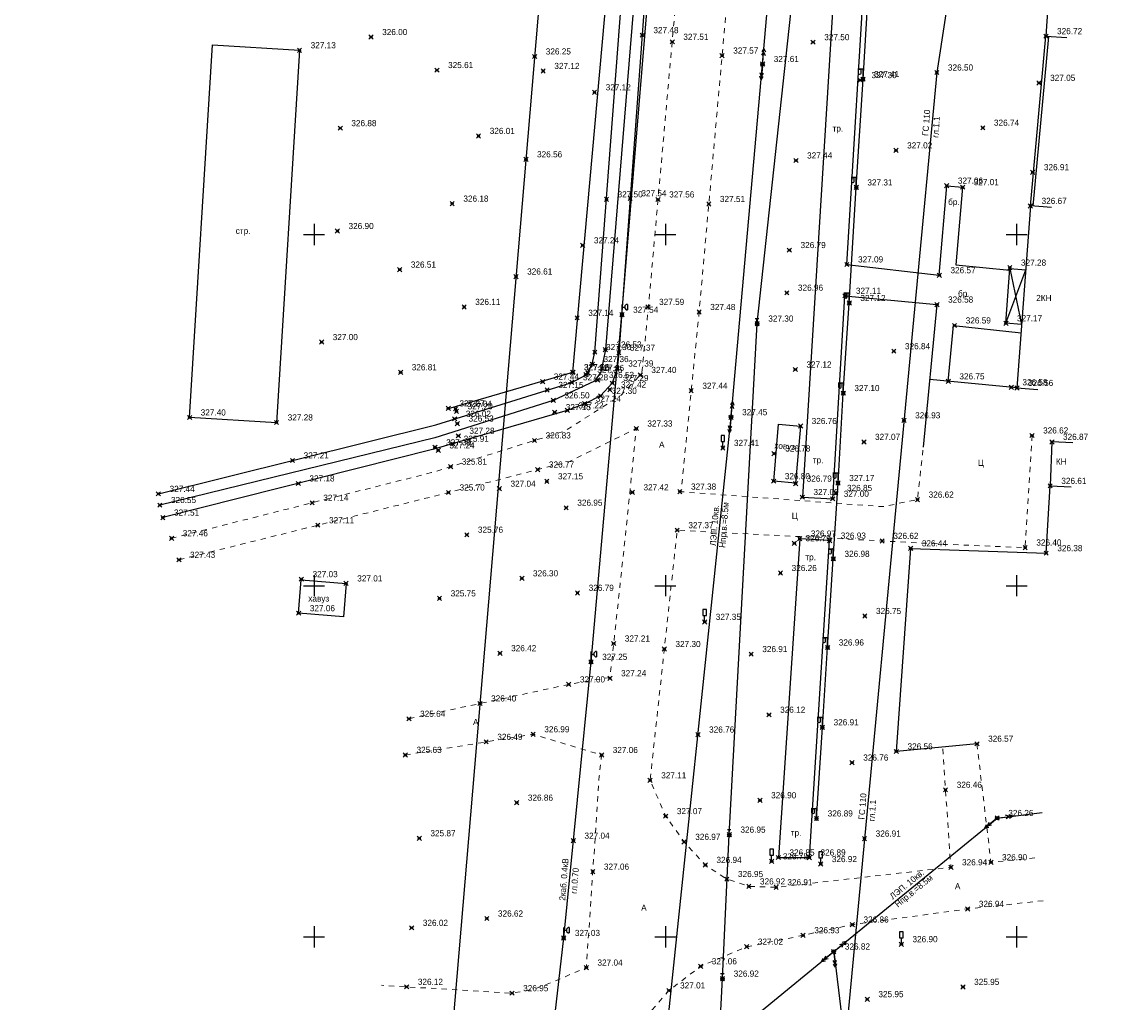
# Model space of a CAD drawing. Header units: metres. Extents: x 703615 to 712205, y 4306166 to 4311183.
# Tile 235 of 256: x 708137 to 708294, y 4309422 to 4309562. Entities that reach past the tile are written whole.
import ezdxf

# ---------------------------------------------------------------- set-up
doc = ezdxf.new("R2010")
doc.units = ezdxf.units.M
doc.header["$LTSCALE"] = 0.5
doc.header["$PDMODE"] = 35
doc.header["$PDSIZE"] = 0.3
doc.linetypes.add('Auto_Street_NotBorder_Line_m1', pattern=[3, 1.5, -1.5])
doc.linetypes.add('ДОРОГИ_СТРОЯЩ', pattern=[9, 8, -1])
for name, color, linetype in [('(001) Сетка', 92, 'Continuous'), ('(004) Точки рельефа', 7, 'Continuous'), ('(007) Здания', 7, 'Continuous'), ('(013) Газ', 30, 'ИК_Газопровод -------г--------'), ('(016) Кабель', 1, 'Continuous'), ('(019) Связь', 3, 'ИК_КАБ_СВЯЗИ'), ('(022) Возд. Линии', 7, 'Continuous'), ('(025) Дорога', 7, 'Continuous'), ('(026) Д_знаки', 7, 'Continuous'), ('(027) Гидрография', 7, 'Continuous'), ('(037) Контуры', 7, 'Continuous'), ('(040) Ограда', 7, 'Continuous')]:
    doc.layers.add(name, color=color, linetype=linetype)
doc.layers.add('AUTO#_ROADS_EXIST_L', color=7, linetype='Continuous', lineweight=15, true_color=0x000000)
doc.styles.add('BM-431', font='txt')
doc.styles.add('D-431', font='txt')
doc.styles.add('P-131', font='txt')
doc.styles.add('S', font='txtwr', dxfattribs={"oblique": 15})
doc.styles.get("Standard").update_dxf_attribs({"font": 'times.ttf'})
doc.linetypes.add('GAZ_VOZDUSH', pattern='A,1,-2,["~",Standard,S=3,R=0,X=-1.5,Y=-1.5],-1,10', length=14)
doc.linetypes.add('ИК_Газопровод -------г--------', pattern='A,9,-0.6,["Г",Standard,S=1.2,R=0,X=0,Y=-0.6],-1.2', length=10.8)
doc.linetypes.add('ИК_КАБ_СВЯЗИ', pattern='A,4,["o",Standard,S=0.5,R=0,X=0,Y=-0.125],4,-2', length=10)
doc.linetypes.add('ИК_Э_КАБ_ВН', pattern='A,8,-2,["<<",Standard,S=1,R=0,X=0,Y=-0.5],8,[">>",Standard,S=1,R=0,X=-1,Y=-0.5],-2', length=20)
doc.linetypes.add('ИК_Э_КАБ_НН', pattern='A,8,-2,["<",Standard,S=1,R=0,X=0,Y=-0.5],8,[">",Standard,S=1,R=0,X=-0.5,Y=-0.5],-2', length=20)
doc.linetypes.add('ОГРАДА_ГЛИН', pattern='A,4,["|",Standard,S=0.8,R=0,X=0,Y=-0.8],0.5,["|",Standard,S=0.8,R=0,X=0,Y=-0.8],3.5', length=8)
doc.linetypes.add('ОГРАДА_М_1М', pattern='A,2.5,["о",Standard,S=1,R=0,X=0,Y=-0.35],0.5,["0",Standard,S=0.5,R=0,X=-0.3,Y=-0.25],2.5', length=5.5)

# ---------------------------------------------------------------- blocks, each defined once
blk = doc.blocks.new('strela1')
at = {"layer": '(022) Возд. Линии'}
for p, q in [((-2, 0), (-1.5, 0.25)), ((0, 0), (-2, 0)), ((-2, 0), (-1.5, -0.25)), ((-1.5, 0), (-1, 0.25)), ((-1.5, 0), (-1, -0.25))]:
    blk.add_line(p, q, dxfattribs=at)
blk = doc.blocks.new('strela2')
at = {"layer": '(022) Возд. Линии'}
for p, q in [((0, 0), (2, 0)), ((1.5, 0), (1, 0.25)), ((1.5, 0), (1, -0.25)), ((2, 0), (1.5, 0.25)), ((2, 0), (1.5, -0.25))]:
    blk.add_line(p, q, dxfattribs=at)
blk = doc.blocks.new('STOLB')
at = {"layer": '(022) Возд. Линии'}
blk.add_circle((0, 0), 0.25, dxfattribs=at)
blk = doc.blocks.new('f')
at = {"layer": '(022) Возд. Линии'}
for points in [[(0, 0.25), (0, 1.5)], [(0, 1.4), (0.75, 1.4)]]:
    blk.add_lwpolyline(points, dxfattribs=at)
blk.add_lwpolyline([(0.4875, 0.65), (0.4875, 0.65, 0.41421356), (0.65, 0.8125), (0.65, 1.4), (0.325, 1.4), (0.325, 0.8125, 0.41421356)], format="xyb", close=True, dxfattribs=at)
blk.add_circle((0, 0), 0.25, dxfattribs=at)
blk = doc.blocks.new('I02063')
at = {"linetype": 'Continuous'}
blk.add_lwpolyline([(-0.5, 3.5), (-0.5, 1.8), (0.5, 1.8), (0.5, 3.5)], close=True, dxfattribs=at)
blk.add_lwpolyline([(0.5, 0), (0, 0), (0, 1.8)], dxfattribs=at)
at = {"color": 4, "style": 'S', "oblique": 15}
blk.add_attdef('Z', (1.280972, -0.066143), '', height=2, dxfattribs=at)
blk = doc.blocks.new('*X15')
at = {"color": 0}
for p, q in [((9.5, 5.08), (10.49, 5.08)), ((9.5, 5.07), (10.49, 5.07)), ((9.5, 5.06), (10.49, 5.06)), ((9.5, 5.05), (10.49, 5.05)), ((9.5, 5.04), (10.49, 5.04)), ((9.5, 5.03), (10.49, 5.03)), ((9.5, 5.02), (10.5, 5.02)), ((9.5, 5.01), (10.5, 5.01)), ((9.5, 5), (10.5, 5)), ((9.5, 4.99), (10.5, 4.99)), ((9.5, 4.98), (10.5, 4.98)), ((9.5, 4.97), (10.5, 4.97)), ((9.5, 4.96), (10.49, 4.96)), ((9.5, 4.95), (10.49, 4.95)), ((9.5, 4.94), (10.49, 4.94)), ((9.5, 4.93), (10.49, 4.93)), ((9.5, 4.92), (10.49, 4.92)), ((9.5, 4.91), (10.49, 4.91)), ((9.5, 4.9), (10.49, 4.9)), ((9.51, 5.12), (10.48, 5.12)), ((9.51, 5.11), (10.48, 5.11)), ((9.51, 5.1), (10.48, 5.1)), ((9.51, 5.09), (10.49, 5.09)), ((9.51, 4.89), (10.49, 4.89)), ((9.51, 4.88), (10.48, 4.88)), ((9.51, 4.87), (10.48, 4.87)), ((9.51, 4.86), (10.48, 4.86)), ((9.52, 5.16), (10.47, 5.16)), ((9.52, 5.15), (10.47, 5.15)), ((9.52, 5.14), (10.47, 5.14)), ((9.52, 5.13), (10.48, 5.13)), ((9.52, 4.85), (10.48, 4.85)), ((9.52, 4.84), (10.47, 4.84)), ((9.52, 4.83), (10.47, 4.83)), ((9.53, 5.18), (10.46, 5.18)), ((9.53, 5.17), (10.46, 5.17)), ((9.53, 4.82), (10.47, 4.82)), ((9.53, 4.81), (10.46, 4.81)), ((9.53, 4.8), (10.46, 4.8)), ((9.54, 5.2), (10.45, 5.2)), ((9.54, 5.19), (10.46, 5.19)), ((9.54, 4.79), (10.45, 4.79)), ((9.54, 4.78), (10.45, 4.78)), ((9.55, 5.22), (10.44, 5.22)), ((9.55, 5.21), (10.45, 5.21)), ((9.55, 4.77), (10.44, 4.77)), ((9.55, 4.76), (10.44, 4.76)), ((9.56, 5.24), (10.43, 5.24)), ((9.56, 5.23), (10.44, 5.23)), ((9.56, 4.75), (10.43, 4.75)), ((9.56, 4.74), (10.43, 4.74)), ((9.57, 5.26), (10.42, 5.26)), ((9.57, 5.25), (10.43, 5.25)), ((9.57, 4.73), (10.42, 4.73)), ((9.58, 5.27), (10.41, 5.27)), ((9.58, 4.72), (10.41, 4.72)), ((9.58, 4.71), (10.41, 4.71)), ((9.59, 5.29), (10.4, 5.29)), ((9.59, 5.28), (10.41, 5.28)), ((9.59, 4.7), (10.4, 4.7)), ((9.6, 5.3), (10.39, 5.3)), ((9.6, 4.69), (10.39, 4.69)), ((9.61, 5.31), (10.38, 5.31)), ((9.61, 4.68), (10.39, 4.68)), ((9.61, 4.67), (10.38, 4.67)), ((9.62, 5.32), (10.37, 5.32)), ((9.62, 4.66), (10.37, 4.66)), ((9.63, 5.33), (10.37, 5.33)), ((9.63, 4.65), (10.36, 4.65)), ((9.64, 5.34), (10.36, 5.34)), ((9.64, 4.64), (10.35, 4.64)), ((9.65, 5.35), (10.35, 5.35)), ((9.65, 4.63), (10.34, 4.63)), ((9.66, 5.36), (10.34, 5.36)), ((9.66, 4.62), (10.33, 4.62)), ((9.67, 5.37), (10.32, 5.37)), ((9.67, 4.61), (10.32, 4.61)), ((9.68, 5.38), (10.31, 5.38)), ((9.69, 5.39), (10.3, 5.39)), ((9.69, 4.6), (10.31, 4.6)), ((9.7, 4.59), (10.29, 4.59)), ((9.71, 5.4), (10.29, 5.4)), ((9.71, 4.58), (10.28, 4.58)), ((9.72, 5.41), (10.27, 5.41)), ((9.73, 4.57), (10.26, 4.57)), ((9.74, 5.42), (10.26, 5.42)), ((9.75, 5.43), (10.24, 5.43)), ((9.75, 4.56), (10.25, 4.56)), ((9.76, 4.55), (10.23, 4.55)), ((9.77, 5.44), (10.22, 5.44)), ((9.78, 4.54), (10.21, 4.54)), ((9.79, 5.45), (10.2, 5.45)), ((9.81, 4.53), (10.18, 4.53)), ((9.82, 5.46), (10.18, 5.46)), ((9.83, 4.52), (10.16, 4.52)), ((9.85, 5.47), (10.15, 5.47)), ((9.87, 4.51), (10.12, 4.51)), ((9.88, 5.48), (10.11, 5.48)), ((9.91, 4.5), (10.08, 4.5)), ((9.94, 5.49), (10.05, 5.49))]:
    blk.add_line(p, q, dxfattribs=at)
blk = doc.blocks.new('I01070')
at = {"color": 0}
blk.add_circle((0.05, 0.03), 0.5, dxfattribs=at)
blk.add_blockref('*X15', (-9.95, -4.96), dxfattribs=at)
blk = doc.blocks.new('I0195')
at = {"layer": '(016) Кабель', "color": 0, "linetype": 'ИК_Э_КАБ_ВН'}
for p, q in [((-0.275, 0.74), (0.225, 0.74)), ((-0.025, 0.24), (-0.025, 0.74))]:
    blk.add_line(p, q, dxfattribs=at)
at = {"layer": '(016) Кабель', "color": 0, "linetype": 'ИК_Э_КАБ_ВН', "xscale": 0.5, "yscale": 0.5, "zscale": 0.5}
blk.add_blockref('I01070', (-0.025, -0.01), dxfattribs=at)
blk = doc.blocks.new('U1111')
for p, q in [((0, 0.05), (0.1, 0.05)), ((0, -0.05), (0, 0.05)), ((0.1, 0.45), (0.1, 2.95)), ((0.1, 2.2), (0.85, 2.2)), ((0.1, 0.05), (0.1, -0.05)), ((1.28934, 2.95), (0.85, 2.51066)), ((0.85, 2.51066), (0.85, 1.88934)), ((0.85, 1.88934), (1.28934, 1.45)), ((1.6, 2.95), (1.28934, 2.95)), ((1.28934, 1.45), (1.6, 1.45)), ((1.6, 2.95), (1.6, 1.45)), ((0.1, -0.05), (0, -0.05))]:
    blk.add_line(p, q)
blk.add_lwpolyline([(0.55, 0), (0.3, 0.433013), (-0.2, 0.433013), (-0.45, 0), (-0.2, -0.433013), (0.3, -0.433013)], close=True)
at = {"color": 4, "style": 'S', "oblique": 15}
blk.add_attdef('Z', (1.142936, -1.391276), '', height=2, dxfattribs=at)
blk = doc.blocks.new('Setka')
at = {"layer": '(001) Сетка'}
for p, q in [((-1.5, 0), (1.5, 0)), ((0, 1.5), (0, -1.5))]:
    blk.add_line(p, q, dxfattribs=at)

msp = doc.modelspace()

# ---------------------------------------------------------------- linework, layer by layer
at = {"layer": '(007) Здания', "flags": 128}
for points, elevation in [([(708288.87, 4309607.3), (708285.87, 4309607.51), (708282.64, 4309559.64), (708285.63, 4309559.43)], 326.56), ([(708283.42, 4309535.24), (708280.43, 4309535.46), (708278.51, 4309509.55), (708281.5, 4309509.32)], 326.56), ([(708276.94, 4309518.76), (708279.76, 4309526.39)], 326.56), ([(708277.51, 4309526.56), (708279.18, 4309518.59)], 326.56), ([(708286.48, 4309501.76), (708283.49, 4309501.87), (708283.24, 4309495.61), (708286.24, 4309495.49)], 326.57)]:
    msp.add_lwpolyline(points, dxfattribs=dict(at, elevation=elevation))
at = {"layer": '(007) Здания', "elevation": 327.13}
msp.add_lwpolyline([(708176.38, 4309557.63), (708173.11, 4309504.59), (708160.73, 4309505.35), (708164, 4309558.39)], close=True, dxfattribs=at)
at = {"layer": '(007) Здания', "elevation": 326.56}
msp.add_lwpolyline([(708279.18, 4309518.59), (708276.94, 4309518.76), (708277.51, 4309526.56), (708279.76, 4309526.39)], dxfattribs=at)
at = {"layer": '(013) Газ', "linetype": 'GAZ_VOZDUSH', "elevation": 325.11, "flags": 128}
msp.add_lwpolyline([(708230.07, 4309915.55), (708237.06, 4309914.63), (708237.8, 4309906.21), (708237.95, 4309892.64), (708271.63, 4309889.79), (708271.63, 4309889.79), (708293.17, 4309888.33), (708284.48, 4309721.93), (708278.28, 4309632.42), (708278.09, 4309626), (708267.1, 4309554.46), (708203.29, 4308878.05), (708188.65, 4308618.68), (708188.65, 4308585.68)], dxfattribs=at)
at = {"layer": '(016) Кабель', "linetype": 'ИК_Э_КАБ_НН', "flags": 128}
for points, elevation in [([(708148.16, 4308651.7), (708151.5, 4308692.41), (708155.95, 4308744.12), (708160.09, 4308792.08), (708165.82, 4308866.03), (708169.05, 4308905.96), (708172.4, 4308947.61), (708175.76, 4308988.14), (708178.98, 4309025.59), (708182.2, 4309063.2), (708185.81, 4309103.87), (708189.13, 4309144.32), (708192.28, 4309183.21), (708195.86, 4309224.8), (708198.74, 4309260.8), (708202.87, 4309309.74), (708206.45, 4309354.35), (708209.62, 4309392.71), (708214, 4309431.24), (708217.89, 4309470.55), (708222.29, 4309519.97), (708227.65, 4309584.99), (708230.7, 4309620.04), (708233.6, 4309650.66), (708236.61, 4309686.64), (708239.92, 4309725.26), (708242.96, 4309758.87), (708245.88, 4309791.49), (708249.04, 4309830.22), (708251.64, 4309862.09), (708254.55, 4309895.44), (708258.53, 4309939.87), (708262.1, 4309983.75), (708265.01, 4310017.02), (708267.69, 4310050.03), (708270.44, 4310083.37), (708274.29, 4310124.62), (708277.62, 4310164.75), (708280.24, 4310192.85), (708282.13, 4310214.07), (708285.19, 4310249.54), (708287.52, 4310279.26), (708289.72, 4310303.87), (708292.58, 4310337.27), (708295.61, 4310373.42), (708298.17, 4310403.78), (708301.1, 4310436.1), (708303.91, 4310468.22), (708306.25, 4310494.56), (708309.27, 4310529.23), (708312.33, 4310564.7), (708314.66, 4310594.42), (708316.85, 4310619.03), (708319.71, 4310652.44), (708322.75, 4310688.58), (708325.31, 4310718.94), (708328.24, 4310751.26), (708331.05, 4310783.38), (708331.61, 4310789.72), (708333.7, 4310812.99), (708337.04, 4310851.18), (708340.04, 4310884.75)], 325.95), ([(708249.98, 4309448.25), (708250.82, 4309461.23), (708251.56, 4309472.59), (708252.37, 4309485.22), (708253.05, 4309496.01), (708253.79, 4309508.81), (708254.64, 4309521.64), (708255.64, 4309538.1), (708256.6, 4309553.52), (708257.47, 4309567.87), (708258.35, 4309582.75), (708259.41, 4309598.84), (708260.34, 4309614.66), (708261.4, 4309630.44), (708264.54, 4309650.76), (708266.18, 4309665.81), (708267.36, 4309680.25), (708268.37, 4309695.79), (708269.84, 4309708.97), (708271.83, 4309722.11), (708273.67, 4309736.3), (708275.51, 4309750.06), (708277.38, 4309764.17), (708281.75, 4309793.37), (708283.6, 4309807.83), (708285.41, 4309822.08), (708287.07, 4309840.64), (708288.45, 4309855.73), (708289.84, 4309870.63), (708291.18, 4309885.31), (708292.54, 4309900.56), (708294.03, 4309916.06), (708295.51, 4309930.43), (708296.08, 4309944.84), (708297.37, 4309960.08), (708298.66, 4309975.43), (708299.85, 4309990.43), (708301.08, 4310005.49), (708302.33, 4310020.38), (708303.54, 4310035.46), (708306.01, 4310065.8), (708308.44, 4310096.04), (708310.93, 4310126.29), (708314.82, 4310172.2), (708316.07, 4310188.57), (708317.42, 4310204.65), (708318.74, 4310219.74), (708320, 4310234.38), (708321.35, 4310251.4), (708322.65, 4310267.03), (708323.92, 4310281.67), (708325.2, 4310294.86), (708326.52, 4310309.66), (708327.98, 4310325.44), (708329.16, 4310339.64), (708330.36, 4310354.66), (708331.56, 4310369.68), (708332.68, 4310383.86), (708333.9, 4310399.49), (708335.11, 4310414.63), (708336.22, 4310429.52), (708337.47, 4310444.6), (708338.55, 4310458.92), (708339.66, 4310474.15), (708340.94, 4310489.46), (708342.08, 4310504.5), (708343.18, 4310519.21), (708344.31, 4310533.97), (708345.45, 4310549.01), (708346.64, 4310563.7), (708347.81, 4310578.67), (708349.63, 4310594.21), (708351.15, 4310608.62), (708352.72, 4310623.44), (708355.71, 4310653.82), (708356.97, 4310668.51), (708358.29, 4310683.34), (708359.52, 4310698.1), (708360.79, 4310713.24), (708362.12, 4310728.19), (708363.03, 4310739.63), (708364.29, 4310753.04), (708365.8, 4310768.68), (708367.15, 4310784.56), (708368.42, 4310800.66), (708369.71, 4310816.35), (708373.89, 4310867.76)], 326.89)]:
    msp.add_lwpolyline(points, dxfattribs=dict(at, elevation=elevation))
at = {"layer": '(019) Связь', "flags": 128}
for points, elevation in [([(708317.15, 4310791), (708301.02, 4310609.69), (708256.74, 4310111.97), (708241.57, 4309932.29), (708189.21, 4309312.33), (708166.33, 4308981.07), (708160.32, 4308915.54), (708146.62, 4308758.23), (708137.03, 4308632.5), (708137.03, 4308632.5), (708137.03, 4308632.5), (708136.9, 4308567.22), (708136.89, 4308563.9)], 324.81), ([(708153.01, 4308571.82), (708156.99, 4308609.51), (708156.99, 4308609.51), (708174.15, 4308666.96), (708174.32, 4308670.73), (708195.36, 4308919.93), (708204.07, 4309029.86), (708218.91, 4309205.25), (708226.16, 4309224.91), (708236.6, 4309425.45), (708237.56, 4309445.94), (708241.53, 4309518.71), (708251.54, 4309611.08), (708253.16, 4309631.29), (708257.43, 4309700.42), (708258.88, 4309712.26), (708269.33, 4309836.62), (708270.39, 4309849.38), (708278.27, 4309932.28), (708280.62, 4309944.7), (708295.32, 4310108.26), (708303.77, 4310173.62), (708303.35, 4310191.01), (708305.19, 4310238.89), (708306.7, 4310249.89), (708308.61, 4310273.09), (708309.89, 4310281.81), (708320.55, 4310401.57), (708321.59, 4310412.94), (708336.89, 4310582.46), (708345.29, 4310694.49), (708346.98, 4310695.56), (708355.08, 4310696.93), (708358.13, 4310696.44)], 325.73)]:
    msp.add_lwpolyline(points, dxfattribs=dict(at, elevation=elevation))
at = {"layer": '(022) Возд. Линии', "flags": 128}
for points, elevation in [([(708173.51, 4308716.07), (708180.43, 4308788.09), (708187.56, 4308888.99), (708190.62, 4308921.47), (708195.78, 4308976.19), (708203.64, 4309069.96), (708211.44, 4309164.29), (708218.6, 4309250.65), (708219.25, 4309256.07), (708222.24, 4309295.89), (708225.83, 4309339.6), (708227.55, 4309406.95), (708237.81, 4309505.38), (708242.3, 4309555.66), (708248.42, 4309625.62), (708247.86, 4309642.82), (708189.32, 4309635.6)], -1.64), ([(708252.43, 4309429.3), (708275.69, 4309448.31), (708282.11, 4309449.09)], 325.9), ([(708193.11, 4309415.99), (708231.85, 4309412.41), (708252.43, 4309429.3), (708256.6, 4309394.68), (708250.05, 4309317.14), (708243.4, 4309234.8), (708236.64, 4309154.46), (708229.09, 4309058.79), (708221.04, 4308960.49), (708213.33, 4308863.39), (708205.92, 4308779.39), (708198.54, 4308684.64), (708194.36, 4308635.49), (708189.11, 4308573.79)], 325.9)]:
    msp.add_lwpolyline(points, dxfattribs=dict(at, elevation=elevation))
at = {"layer": '(025) Дорога', "flags": 128}
for points, elevation in [([(708254.28, 4309527.13), (708257.11, 4309573.21), (708259.06, 4309604.44), (708254.82, 4309604.69), (708247.97, 4309494.01), (708252.28, 4309493.77), (708254.01, 4309522.67), (708267.13, 4309521.41), (708265.18, 4309501.11)], 327.09), ([(708254.3, 4309527.13), (708267.46, 4309525.6), (708268.52, 4309538.34), (708270.78, 4309538.14), (708269.81, 4309527.09), (708277.5, 4309526.34)], 327.09), ([(708268.74, 4309510.48), (708269.5, 4309518.46), (708279.09, 4309517.38)], 326.56), ([(708278.51, 4309509.55), (708266.1, 4309510.74)], 326.56), ([(708244.55, 4309442.7), (708248.96, 4309442.69), (708251.85, 4309487.81), (708247.59, 4309488.09), (708244.55, 4309442.7)], 326.85)]:
    msp.add_lwpolyline(points, dxfattribs=dict(at, elevation=elevation))
at = {"layer": '(027) Гидрография', "color": 4}
msp.add_lwpolyline([(708281.85, 4309631.34), (708276.67, 4309627.97), (708273.21, 4309626.44), (708271.35, 4309625.91), (708268.02, 4309625.91), (708246.6, 4309628.77), (708229.57, 4309630.27), (708227.68, 4309612.57), (708223.89, 4309563.21), (708219.92, 4309515.01), (708219.28, 4309511.79), (708218.38, 4309510.52), (708212.51, 4309507.78), (708195.63, 4309502.45), (708156.49, 4309492.87)], dxfattribs=at)
at = {"layer": '(027) Гидрография'}
for points, elevation in [([(708282.12, 4309630.88), (708277.21, 4309627.34), (708275.27, 4309626.46), (708274.47, 4309625.8), (708273.27, 4309625.45), (708272.01, 4309625.03), (708270.17, 4309624.97), (708268.53, 4309625.21), (708247.81, 4309626.51), (708246.94, 4309627.9), (708232.98, 4309629.3), (708230.53, 4309627.05), (708226.01, 4309570.32), (708225.51, 4309564.38), (708221.84, 4309514.57), (708221.59, 4309512.32), (708220.91, 4309510.24), (708219.24, 4309508.42), (708216.98, 4309507.31), (708214.5, 4309506.35), (708195.48, 4309500.82), (708156.93, 4309491.09)], 328.1), ([(708156.3, 4309494.47), (708195.79, 4309504.32), (708215.15, 4309510.35), (708217.17, 4309511.44), (708218.06, 4309512.94), (708218.43, 4309514.65), (708222.22, 4309564.71), (708222.22, 4309564.71), (708227.13, 4309627), (708187.89, 4309625.82), (708182.27, 4309625.65)], 327.15)]:
    msp.add_lwpolyline(points, dxfattribs=dict(at, elevation=elevation))
at = {"layer": '(027) Гидрография', "color": 0, "linetype": 'ByBlock', "elevation": 326.76}
msp.add_lwpolyline([(708247.71, 4309504.12), (708247, 4309496.01), (708243.89, 4309496.28), (708244.59, 4309504.39)], close=True, dxfattribs=at)
at = {"layer": '(037) Контуры', "color": 0, "linetype": 'ByBlock', "elevation": 327.06}
msp.add_lwpolyline([(708176.26, 4309477.48), (708176.64, 4309482.23), (708183.01, 4309481.72), (708182.63, 4309476.97)], close=True, dxfattribs=at)
at = {"layer": '(040) Ограда', "linetype": 'ОГРАДА_М_1М', "flags": 128}
for points, elevation in [([(708197.57, 4309506.64), (708215.31, 4309511.8), (708220.2, 4309566.3), (708220.2, 4309566.3)], 327.44), ([(708272.82, 4309458.89), (708261.35, 4309457.79), (708263.39, 4309486.71), (708282.67, 4309486.03), (708283.24, 4309495.61)], 326.57)]:
    msp.add_lwpolyline(points, dxfattribs=dict(at, elevation=elevation))
at = {"layer": '(040) Ограда', "linetype": 'ОГРАДА_ГЛИН', "elevation": 326.56, "flags": 128}
msp.add_lwpolyline([(708280.43, 4309535.46), (708282.64, 4309559.64)], dxfattribs=at)
at = {"layer": '(040) Ограда', "elevation": 326.56, "flags": 128}
msp.add_lwpolyline([(708280.83, 4309535.43), (708283.03, 4309559.6)], dxfattribs=at)
at = {"color": 0, "linetype": 'ByBlock', "lineweight": -2, "transparency": 16777216}
for p in [(708186.57, 4309559.51, 326), (708225.17, 4309559.78, 327.48), (708229.44, 4309558.83, 327.51), (708249.49, 4309558.78, 327.5), (708282.64, 4309559.64, 326.72), (708176.38, 4309557.63, 327.13), (708209.85, 4309556.75, 326.25), (708236.54, 4309556.87, 327.57), (708242.3, 4309555.66, 327.61), (708195.94, 4309554.8, 325.61), (708211.07, 4309554.68, 327.12), (708267.1, 4309554.46, 326.5), (708256.22, 4309553.38, 327.3), (708256.6, 4309553.52, 327.41), (708281.65, 4309552.98, 327.05), (708218.38, 4309551.65, 327.12), (708182.18, 4309546.53, 326.88), (708273.65, 4309546.59, 326.74), (708201.87, 4309545.43, 326.01), (708261.3, 4309543.37, 327.02), (708208.62, 4309542.1, 326.56), (708247.05, 4309541.94, 327.44), (708280.76, 4309540.26, 326.91), (708268.52, 4309538.34, 327.06), (708255.64, 4309538.1, 327.31), (708270.78, 4309538.14, 327.01), (708198.12, 4309535.79, 326.18), (708220.08, 4309536.4, 327.5), (708223.46, 4309536.56, 327.54), (708227.42, 4309536.38, 327.56), (708234.65, 4309535.73, 327.51), (708280.43, 4309535.46, 326.67), (708181.78, 4309531.89, 326.9), (708216.7, 4309529.86, 327.24), (708246.12, 4309529.17, 326.79), (708190.65, 4309526.4, 326.51), (708254.3, 4309527.13, 327.09), (708277.5, 4309526.67, 327.28), (708207.21, 4309525.41, 326.61), (708267.46, 4309525.6, 326.57), (708245.76, 4309523.1, 326.96), (708254.01, 4309522.67, 327.11), (708199.82, 4309521.08, 326.11), (708225.98, 4309521.09, 327.59), (708254.64, 4309521.64, 327.12), (708267.13, 4309521.41, 326.58), (708215.91, 4309519.53, 327.14), (708222.29, 4309519.97, 327.54), (708233.27, 4309520.36, 327.48), (708241.53, 4309518.71, 327.3), (708269.63, 4309518.44, 326.59), (708276.94, 4309518.76, 327.17), (708179.53, 4309516.08, 327), (708218.43, 4309514.65, 327.3), (708219.92, 4309515.01, 326.53), (708260.99, 4309514.78, 326.84), (708221.84, 4309514.57, 327.37), (708190.78, 4309511.78, 326.81), (708215.27, 4309511.78, 327.62), (708215.31, 4309511.8, 327.56), (708217.43, 4309511.69, 327.36), (708218.06, 4309512.94, 327.36), (708221.59, 4309512.32, 327.39), (708246.96, 4309512.17, 327.12), (708210.99, 4309510.45, 327.44), (708215.15, 4309510.35, 327.28), (708217.17, 4309511.44, 327.35), (708218.84, 4309510.68, 326.53), (708220.91, 4309510.24, 327.29), (708224.89, 4309511.4, 327.4), (708268.74, 4309510.48, 326.75), (708211.64, 4309509.25, 327.15), (708219.24, 4309508.42, 327.3), (708220.56, 4309509.32, 327.42), (708232.14, 4309509.15, 327.44), (708253.79, 4309508.81, 327.1), (708277.7, 4309509.65, 326.58), (708278.51, 4309509.55, 326.56), (708212.51, 4309507.78, 326.5), (708216.98, 4309507.31, 327.24), (708160.73, 4309505.35, 327.4), (708197.57, 4309506.64, 327.27), (708198.59, 4309506.58, 326.04), (708198.73, 4309506.23, 327.2), (708212.71, 4309506.11, 327.15), (708214.5, 4309506.35, 327.22), (708237.81, 4309505.38, 327.45), (708173.11, 4309504.64, 327.28), (708198.47, 4309505.16, 326.02), (708198.86, 4309504.48, 326.53), (708224.32, 4309503.77, 327.33), (708247.71, 4309504.12, 326.76), (708262.43, 4309504.94, 326.93), (708198.99, 4309502.74, 327.27), (708209.83, 4309502.07, 326.83), (708280.66, 4309502.79, 326.62), (708195.66, 4309501.09, 327.3), (708195.67, 4309501.09, 327.31), (708196.13, 4309500.66, 327.24), (708198.17, 4309501.6, 325.91), (708236.65, 4309501.01, 327.41), (708256.73, 4309501.86, 327.07), (708283.49, 4309501.87, 326.87), (708175.39, 4309499.23, 327.21), (708243.94, 4309500.21, 326.78), (708197.9, 4309498.35, 325.81), (708210.3, 4309497.93, 326.77), (708176.21, 4309495.95, 327.18), (708211.59, 4309496.26, 327.15), (708243.89, 4309496.28, 326.8), (708247, 4309495.93, 326.79), (708253.05, 4309496.01, 327.17), (708156.3, 4309494.47, 327.44), (708197.59, 4309494.66, 325.7), (708204.84, 4309495.2, 327.04), (708223.76, 4309494.69, 327.42), (708230.53, 4309494.79, 327.38), (708252.73, 4309494.59, 326.85), (708283.24, 4309495.61, 326.61), (708156.49, 4309492.87, 326.55), (708178.18, 4309493.2, 327.14), (708247.97, 4309494.01, 327.09), (708252.28, 4309493.77, 327), (708264.35, 4309493.65, 326.62), (708156.93, 4309491.09, 327.51), (708214.35, 4309492.49, 326.95), (708178.99, 4309490.01, 327.11), (708158.17, 4309488.15, 327.46), (708200.2, 4309488.64, 325.76), (708230.15, 4309489.3, 327.37), (708247.59, 4309488.09, 326.97), (708246.83, 4309487.44, 326.79), (708251.85, 4309487.81, 326.93), (708259.33, 4309487.77, 326.62), (708263.39, 4309486.71, 326.44), (708279.68, 4309486.82, 326.4), (708159.22, 4309485.08, 327.43), (708252.37, 4309485.22, 326.98), (708282.67, 4309486.03, 326.38), (708244.85, 4309483.19, 326.26), (708176.65, 4309482.33, 327.03), (708183.01, 4309481.72, 327.01), (708208.04, 4309482.44, 326.3), (708215.96, 4309480.37, 326.79), (708196.31, 4309479.59, 325.75), (708176.26, 4309477.48, 327.06), (708256.86, 4309477.08, 326.75), (708234.05, 4309476.24, 327.35), (708221.11, 4309473.16, 327.21), (708228.32, 4309472.38, 327.3), (708251.56, 4309472.59, 326.96), (708204.93, 4309471.78, 326.42), (708240.67, 4309471.65, 326.91), (708217.89, 4309470.55, 327.25), (708220.57, 4309468.22, 327.24), (708214.71, 4309467.34, 327), (708202.07, 4309464.62, 326.4), (708243.22, 4309463.01, 326.12), (708191.96, 4309462.45, 325.64), (708250.82, 4309461.23, 326.91), (708209.64, 4309460.24, 326.99), (708233.1, 4309460.2, 326.76), (708202.96, 4309459.16, 326.49), (708272.82, 4309458.89, 326.57), (708191.45, 4309457.3, 325.63), (708219.39, 4309457.29, 327.06), (708261.35, 4309457.79, 326.56), (708255.04, 4309456.21, 326.76), (708226.29, 4309453.69, 327.11), (708268.35, 4309452.33, 326.46), (708207.31, 4309450.5, 326.86), (708241.94, 4309450.84, 326.9), (708228.51, 4309448.59, 327.07), (708249.98, 4309448.25, 326.89), (708275.69, 4309448.31, 326.26), (708237.56, 4309445.94, 326.95), (708193.43, 4309445.44, 325.87), (708215.37, 4309445.09, 327.04), (708231.13, 4309444.92, 326.97), (708256.81, 4309445.38, 326.91), (708244.55, 4309442.7, 326.85), (708248.96, 4309442.69, 326.89), (708234.16, 4309441.63, 326.94), (708243.59, 4309442.15, 326.77), (708250.58, 4309441.76, 326.92), (708269.11, 4309441.3, 326.94), (708274.81, 4309442.02, 326.9), (708218.14, 4309440.67, 327.06), (708237.22, 4309439.62, 326.95), (708240.35, 4309438.58, 326.92), (708244.24, 4309438.45, 326.91), (708271.5, 4309435.38, 326.94), (708203.04, 4309434.01, 326.62), (708255.08, 4309433.14, 326.86), (708192.35, 4309432.68, 326.02), (708248.07, 4309431.62, 326.93), (708214, 4309431.24, 327.03), (708240.05, 4309429.99, 327.01), (708262.06, 4309430.35, 326.9), (708252.43, 4309429.3, 326.82), (708217.21, 4309427.02, 327.04), (708233.49, 4309427.21, 327.06), (708236.6, 4309425.45, 326.92), (708191.64, 4309424.28, 326.12), (708228.97, 4309423.76, 327.01), (708270.83, 4309424.27, 325.95), (708206.64, 4309423.38, 326.95), (708257.2, 4309422.52, 325.95)]:
    msp.add_point(p, dxfattribs=at)
at = {"layer": 'AUTO#_ROADS_EXIST_L', "linetype": 'Auto_Street_NotBorder_Line_m1', "lineweight": 15, "flags": 128}
for points in [[(708280.64, 4309572.28), (708238.18, 4309575.18), (708233.27, 4309520.36), (708230.7, 4309494.77), (708259.42, 4309492.65), (708264.35, 4309493.65), (708265.18, 4309501.11)], [(708220.18, 4309566.07), (708230.02, 4309565.41), (708226.05, 4309521.05), (708225.11, 4309511.64), (708222.16, 4309508.51), (708214.15, 4309503.42), (708195.19, 4309497.5), (708158.17, 4309488.15)], [(708159.22, 4309485.08), (708194.87, 4309493.97), (708214.8, 4309499.08), (708224.32, 4309503.77), (708222.94, 4309490.06), (708220.59, 4309468.35), (708214.71, 4309467.34), (708191.96, 4309462.45)], [(708280.66, 4309502.79), (708279.68, 4309486.82), (708269.22, 4309487.25), (708230.15, 4309489.3), (708226.29, 4309453.69), (708228.51, 4309448.59), (708231.13, 4309444.92), (708234.16, 4309441.63), (708237.22, 4309439.62), (708240.35, 4309438.58), (708244.24, 4309438.45), (708269.11, 4309441.3), (708267.9, 4309458.78)], [(708191.45, 4309457.3), (708209.64, 4309460.24), (708219.39, 4309457.29), (708219.06, 4309454.33), (708217.21, 4309427.02), (708212.41, 4309424.96), (708209.46, 4309423.87), (708206.64, 4309423.38), (708188.07, 4309424.5)], [(708282.25, 4309436.55), (708271.5, 4309435.38), (708255.08, 4309433.14), (708248.07, 4309431.62), (708240.05, 4309429.99), (708233.49, 4309427.21), (708228.97, 4309423.76), (708225.85, 4309420.15), (708223.79, 4309416.88), (708220.74, 4309384.2), (708223.99, 4309382.69), (708261.6, 4309379.47)]]:
    msp.add_lwpolyline(points, dxfattribs=at)
at = {"layer": 'AUTO#_ROADS_EXIST_L', "linetype": 'Auto_Street_NotBorder_Line_m1', "lineweight": 15, "elevation": 326.9, "flags": 128}
msp.add_lwpolyline([(708272.82, 4309458.89), (708274.81, 4309442.02), (708281.35, 4309442.67)], dxfattribs=at)

# ---------------------------------------------------------------- block references
at = {"layer": '(001) Сетка'}
for p in [(708178.46, 4309531.4), (708228.46, 4309531.4), (708278.46, 4309531.4), (708178.46, 4309481.4), (708228.46, 4309481.4), (708278.46, 4309481.4), (708178.46, 4309431.4), (708228.46, 4309431.4), (708278.46, 4309431.4)]:
    msp.add_blockref('Setka', p, dxfattribs=at)
at = {"layer": '(019) Связь', "color": 0}
for p in [(708241.53, 4309518.69, 325.73), (708237.56, 4309445.93, 325.73), (708236.6, 4309425.43, 325.73)]:
    msp.add_blockref('I0195', p, dxfattribs=at)
at = {"layer": '(022) Возд. Линии'}
for name, p, rotation in [('strela2', (708242.32, 4309555.91, -1.64), 84.99969066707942), ('strela1', (708242.28, 4309555.41, -1.64), 84.99969066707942), ('strela2', (708237.83, 4309505.63, -1.64), 84.88973870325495), ('strela1', (708237.78, 4309505.13, -1.64), 84.88973870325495), ('strela1', (708275.5, 4309448.15, 325.9), 38.92457056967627), ('strela2', (708275.94, 4309448.34, 325.9), 6.941409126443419), ('strela2', (708252.24, 4309429.14, 325.9), 219.2265862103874), ('strela1', (708252.46, 4309429.05, 325.9), 96.85512606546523)]:
    msp.add_blockref(name, p, dxfattribs=dict(at, rotation=rotation))
for p in [(708242.3, 4309555.66, -1.64), (708237.81, 4309505.38, -1.64), (708275.69, 4309448.31, 325.9), (708252.43, 4309429.3, 325.9)]:
    msp.add_blockref('STOLB', p, dxfattribs=at)
at = {"layer": '(022) Возд. Линии', "xscale": -1}
for p in [(708256.6, 4309553.52, 327.41), (708255.64, 4309538.1, 327.31), (708254.64, 4309521.64, 327.12), (708253.79, 4309508.81, 327.1), (708253.05, 4309496.01, 327.17), (708252.37, 4309485.22, 326.98), (708251.56, 4309472.59, 326.96), (708250.82, 4309461.23, 326.91), (708249.98, 4309448.25, 326.89)]:
    msp.add_blockref('f', p, dxfattribs=at)
at = {"layer": '(022) Возд. Линии', "xscale": 0.5, "yscale": 0.5, "zscale": 0.5}
for p in [(708222.26, 4309519.97, 325.95), (708217.86, 4309470.55, 325.95), (708213.97, 4309431.24, 325.95)]:
    msp.add_blockref('U1111', p, dxfattribs=at)
at = {"layer": '(022) Возд. Линии', "xscale": -1, "rotation": 39.29159712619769}
msp.add_blockref('strela1', (708252.63, 4309429.46, 325.9), dxfattribs=at)
at = {"layer": '(026) Д_знаки', "xscale": 0.5, "yscale": 0.5, "zscale": 0.5}
for p in [(708236.65, 4309501.01, 327.41), (708234.05, 4309476.24, 327.35), (708243.59, 4309442.15, 326.77), (708250.58, 4309441.76, 326.92), (708262.06, 4309430.35, 326.9)]:
    msp.add_blockref('I02063', p, dxfattribs=at)

# ---------------------------------------------------------------- texts
at = {"layer": '(004) Точки рельефа', "style": 'D-431'}
for s, p in [('326.00', (708188.15, 4309559.79, 326)), ('327.48', (708226.76, 4309560.06, 327.48)), ('326.72', (708284.22, 4309559.92, 326.72)), ('327.51', (708231.02, 4309559.11, 327.51)), ('327.50', (708251.08, 4309559.06, 327.5)), ('327.13', (708177.97, 4309557.91, 327.13)), ('326.25', (708211.44, 4309557.03, 326.25)), ('327.57', (708238.12, 4309557.15, 327.57)), ('325.61', (708197.53, 4309555.09, 325.61)), ('327.12', (708212.66, 4309554.96, 327.12)), ('327.61', (708243.89, 4309555.95, 327.61)), ('327.30', (708257.8, 4309553.66, 327.3)), ('327.41', (708258.18, 4309553.8, 327.41)), ('326.50', (708268.69, 4309554.74, 326.5)), ('327.12', (708219.97, 4309551.92, 327.12)), ('327.05', (708283.24, 4309553.27, 327.05)), ('326.88', (708183.76, 4309546.82, 326.88)), ('326.01', (708203.46, 4309545.71, 326.01)), ('326.74', (708275.24, 4309546.88, 326.74)), ('326.56', (708210.2, 4309542.38, 326.56)), ('327.02', (708262.88, 4309543.65, 327.02)), ('327.44', (708248.64, 4309542.22, 327.44)), ('326.91', (708282.35, 4309540.55, 326.91)), ('327.31', (708257.22, 4309538.38, 327.31)), ('327.06', (708270.11, 4309538.63, 327.06)), ('327.01', (708272.36, 4309538.42, 327.01)), ('326.18', (708199.71, 4309536.07, 326.18)), ('327.50', (708221.66, 4309536.69, 327.5)), ('327.54', (708225.05, 4309536.84, 327.54)), ('327.56', (708229.01, 4309536.67, 327.56)), ('327.51', (708236.23, 4309536.02, 327.51)), ('326.67', (708282.02, 4309535.75, 326.67)), ('326.90', (708183.36, 4309532.17, 326.9)), ('327.24', (708218.29, 4309530.14, 327.24)), ('326.79', (708247.71, 4309529.46, 326.79)), ('326.51', (708192.23, 4309526.68, 326.51)), ('327.09', (708255.89, 4309527.42, 327.09)), ('327.28', (708279.09, 4309526.96, 327.28)), ('326.61', (708208.79, 4309525.7, 326.61)), ('326.57', (708269.05, 4309525.88, 326.57)), ('326.96', (708247.34, 4309523.39, 326.96)), ('327.11', (708255.59, 4309522.95, 327.11)), ('327.12', (708256.22, 4309521.92, 327.12)), ('326.11', (708201.4, 4309521.37, 326.11)), ('327.59', (708227.57, 4309521.37, 327.59)), ('327.48', (708234.85, 4309520.64, 327.48)), ('326.58', (708268.71, 4309521.7, 326.58)), ('327.14', (708217.49, 4309519.81, 327.14)), ('327.54', (708223.87, 4309520.25, 327.54)), ('327.30', (708243.12, 4309518.99, 327.3)), ('327.17', (708278.52, 4309519.04, 327.17)), ('326.59', (708271.22, 4309518.73, 326.59)), ('327.00', (708181.11, 4309516.36, 327)), ('327.30', (708220.02, 4309514.94, 327.3)), ('326.53', (708221.5, 4309515.3, 326.53)), ('327.37', (708223.42, 4309514.85, 327.37)), ('326.84', (708262.57, 4309515.06, 326.84)), ('327.36', (708219.65, 4309513.23, 327.36)), ('327.39', (708223.18, 4309512.6, 327.39)), ('326.81', (708192.36, 4309512.06, 326.81)), ('327.62', (708216.85, 4309512.06, 327.62)), ('327.56', (708216.9, 4309512.08, 327.56)), ('327.35', (708218.76, 4309511.72, 327.35)), ('327.36', (708219.01, 4309511.97, 327.36)), ('326.53', (708220.43, 4309510.97, 326.53)), ('327.40', (708226.47, 4309511.68, 327.4)), ('327.12', (708248.54, 4309512.45, 327.12)), ('327.44', (708212.58, 4309510.73, 327.44)), ('327.15', (708213.23, 4309509.54, 327.15)), ('327.28', (708216.74, 4309510.63, 327.28)), ('327.42', (708222.15, 4309509.6, 327.42)), ('327.29', (708222.49, 4309510.53, 327.29)), ('327.44', (708233.73, 4309509.43, 327.44)), ('326.75', (708270.32, 4309510.77, 326.75)), ('326.58', (708279.29, 4309509.93, 326.58)), ('326.56', (708280.1, 4309509.83, 326.56)), ('326.50', (708214.1, 4309508.06, 326.5)), ('327.30', (708220.82, 4309508.7, 327.3)), ('327.10', (708255.37, 4309509.1, 327.1)), ('327.27', (708199.15, 4309506.92, 327.27)), ('326.04', (708200.18, 4309506.87, 326.04)), ('327.20', (708200.32, 4309506.51, 327.2)), ('327.15', (708214.29, 4309506.39, 327.15)), ('327.22', (708216.08, 4309506.63, 327.22)), ('327.24', (708218.57, 4309507.59, 327.24)), ('327.40', (708162.31, 4309505.63, 327.4)), ('327.28', (708174.7, 4309504.92, 327.28)), ('326.02', (708200.06, 4309505.44, 326.02)), ('326.53', (708200.45, 4309504.77, 326.53)), ('327.45', (708239.39, 4309505.67, 327.45)), ('326.93', (708264.02, 4309505.22, 326.93)), ('327.33', (708225.9, 4309504.05, 327.33)), ('326.76', (708249.29, 4309504.41, 326.76)), ('326.62', (708282.24, 4309503.07, 326.62)), ('325.91', (708199.76, 4309501.88, 325.91)), ('327.28', (708200.57, 4309503.02, 327.27)), ('326.83', (708211.42, 4309502.36, 326.83)), ('327.07', (708258.31, 4309502.15, 327.07)), ('326.87', (708285.07, 4309502.16, 326.87)), ('327.30', (708197.24, 4309501.37, 327.3)), ('327.31', (708197.26, 4309501.37, 327.31)), ('327.24', (708197.72, 4309500.94, 327.24)), ('327.41', (708238.23, 4309501.29, 327.41)), ('326.78', (708245.53, 4309500.5, 326.78)), ('327.21', (708176.97, 4309499.51, 327.21)), ('325.81', (708199.48, 4309498.63, 325.81)), ('326.77', (708211.89, 4309498.21, 326.77)), ('327.18', (708177.79, 4309496.24, 327.18)), ('327.04', (708206.42, 4309495.48, 327.04)), ('327.15', (708213.18, 4309496.54, 327.15)), ('326.80', (708245.47, 4309496.56, 326.8)), ('326.79', (708248.58, 4309496.21, 326.79)), ('327.17', (708254.64, 4309496.29, 327.17)), ('326.61', (708284.83, 4309495.89, 326.61)), ('327.44', (708157.89, 4309494.75, 327.44)), ('325.70', (708199.17, 4309494.95, 325.7)), ('327.42', (708225.35, 4309494.97, 327.42)), ('327.38', (708232.12, 4309495.07, 327.38)), ('327.09', (708249.55, 4309494.3, 327.09)), ('327.00', (708253.86, 4309494.05, 327)), ('326.85', (708254.32, 4309494.88, 326.85)), ('326.62', (708265.94, 4309493.93, 326.62)), ('326.55', (708158.08, 4309493.16, 326.55)), ('327.14', (708179.77, 4309493.48, 327.14)), ('326.95', (708215.93, 4309492.78, 326.95)), ('327.51', (708158.52, 4309491.37, 327.51)), ('327.11', (708180.58, 4309490.29, 327.11)), ('325.76', (708201.78, 4309488.93, 325.76)), ('327.37', (708231.74, 4309489.58, 327.37)), ('327.46', (708159.76, 4309488.43, 327.46)), ('326.79', (708248.42, 4309487.73, 326.79)), ('326.97', (708249.17, 4309488.38, 326.97)), ('326.93', (708253.43, 4309488.09, 326.93)), ('326.62', (708260.92, 4309488.06, 326.62)), ('326.44', (708264.97, 4309487, 326.44)), ('326.40', (708281.27, 4309487.11, 326.4)), ('326.38', (708284.26, 4309486.31, 326.38)), ('327.43', (708160.8, 4309485.36, 327.43)), ('326.98', (708253.96, 4309485.5, 326.98)), ('327.03', (708178.24, 4309482.61, 327.03)), ('326.30', (708209.62, 4309482.72, 326.3)), ('326.26', (708246.44, 4309483.48, 326.26)), ('327.01', (708184.6, 4309482, 327.01)), ('325.75', (708197.9, 4309479.87, 325.75)), ('326.79', (708217.55, 4309480.66, 326.79)), ('327.06', (708177.85, 4309477.76, 327.06)), ('327.35', (708235.64, 4309476.52, 327.35)), ('326.75', (708258.45, 4309477.36, 326.75)), ('327.21', (708222.69, 4309473.44, 327.21)), ('326.42', (708206.51, 4309472.07, 326.42)), ('327.30', (708229.9, 4309472.66, 327.3)), ('326.91', (708242.26, 4309471.94, 326.91)), ('326.96', (708253.15, 4309472.88, 326.96)), ('327.25', (708219.47, 4309470.83, 327.25)), ('327.24', (708222.16, 4309468.5, 327.24)), ('327.00', (708216.3, 4309467.62, 327)), ('326.40', (708203.66, 4309464.91, 326.4)), ('325.64', (708193.55, 4309462.73, 325.64)), ('326.12', (708244.8, 4309463.3, 326.12)), ('326.91', (708252.41, 4309461.51, 326.91)), ('326.49', (708204.54, 4309459.44, 326.49)), ('326.99', (708211.23, 4309460.52, 326.99)), ('326.76', (708234.69, 4309460.48, 326.76)), ('326.57', (708274.41, 4309459.18, 326.57)), ('325.63', (708193.04, 4309457.59, 325.63)), ('327.06', (708220.97, 4309457.57, 327.06)), ('326.56', (708262.94, 4309458.08, 326.56)), ('326.76', (708256.63, 4309456.49, 326.76)), ('327.11', (708227.87, 4309453.97, 327.11)), ('326.46', (708269.94, 4309452.62, 326.46)), ('326.86', (708208.89, 4309450.78, 326.86)), ('326.90', (708243.52, 4309451.13, 326.9)), ('327.07', (708230.1, 4309448.87, 327.07)), ('326.89', (708251.57, 4309448.54, 326.89)), ('326.26', (708277.28, 4309448.6, 326.26)), ('325.87', (708195.02, 4309445.72, 325.87)), ('327.04', (708216.95, 4309445.37, 327.04)), ('326.97', (708232.72, 4309445.21, 326.97)), ('326.95', (708239.15, 4309446.23, 326.95)), ('326.91', (708258.4, 4309445.67, 326.91)), ('326.94', (708235.74, 4309441.92, 326.94)), ('326.78', (708245.18, 4309442.43, 326.77)), ('326.85', (708246.13, 4309442.98, 326.85)), ('326.89', (708250.55, 4309442.98, 326.89)), ('326.92', (708252.16, 4309442.04, 326.92)), ('326.90', (708276.39, 4309442.3, 326.9)), ('327.06', (708219.72, 4309440.96, 327.06)), ('326.94', (708270.7, 4309441.58, 326.94)), ('326.95', (708238.8, 4309439.91, 326.95)), ('326.92', (708241.93, 4309438.86, 326.92)), ('326.91', (708245.83, 4309438.74, 326.91)), ('326.94', (708273.09, 4309435.66, 326.94)), ('326.62', (708204.63, 4309434.29, 326.62)), ('326.02', (708193.94, 4309432.96, 326.02)), ('326.86', (708256.67, 4309433.43, 326.86)), ('327.03', (708215.58, 4309431.52, 327.03)), ('326.93', (708249.66, 4309431.91, 326.93)), ('327.02', (708241.63, 4309430.28, 327.01)), ('326.82', (708254.02, 4309429.59, 326.82)), ('326.90', (708263.64, 4309430.64, 326.9)), ('327.04', (708218.8, 4309427.3, 327.04)), ('327.06', (708235.07, 4309427.49, 327.06)), ('326.12', (708193.23, 4309424.57, 326.12)), ('326.92', (708238.19, 4309425.73, 326.92)), ('325.95', (708272.42, 4309424.55, 325.95)), ('326.95', (708208.22, 4309423.66, 326.95)), ('327.01', (708230.56, 4309424.05, 327.01)), ('325.95', (708258.79, 4309422.81, 325.95))]:
    msp.add_text(s, height=0.875, dxfattribs=at).set_placement(p)
at = {"layer": '(007) Здания', "style": 'P-131'}
for s, p in [('стр.', (708167.3, 4309531.48)), ('2КН', (708281.25, 4309521.92)), ('КН', (708284.05, 4309498.64))]:
    msp.add_text(s, height=0.88, dxfattribs=at).set_placement(p)
at = {"layer": '(013) Газ', "color": 0, "linetype": 'Continuous', "style": 'D-431'}
for s, p in [('ГС 110', (708265.89, 4309545.4)), ('гл.1.1', (708267.32, 4309545.14)), ('ГС 110', (708256.81, 4309448.08)), ('гл.1.1', (708258.24, 4309447.82))]:
    msp.add_text(s, height=0.875, rotation=85.6526, dxfattribs=at).set_placement(p)
at = {"layer": '(016) Кабель', "color": 0, "linetype": 'Continuous', "style": 'D-431'}
for s, p in [('2каб. 0.4кВ', (708214.2, 4309436.52)), ('гл.0.70', (708215.85, 4309437.5))]:
    msp.add_text(s, height=0.875, rotation=85.3167, dxfattribs=at).set_placement(p)
at = {"layer": '(022) Возд. Линии', "style": 'BM-431'}
for rotation, p in [(85.4317, (708236.98, 4309486.76, -1.64)), (39.0498, (708261.57, 4309435.55, 325.9))]:
    msp.add_text('Hпр.в.=8.5м', height=0.875, rotation=rotation, dxfattribs=at).set_placement(p)
at = {"layer": '(022) Возд. Линии', "char_height": 0.875, "attachment_point": 1, "style": 'BM-431'}
for insert, rotation in [((708234.78, 4309487.09, -1.64), 85.4317), ((708260.29, 4309437.37, 325.9), 39.0498)]:
    msp.add_mtext('ЛЭП. 10кв.', dxfattribs=dict(at, insert=insert, rotation=rotation))
at = {"layer": '(025) Дорога', "linetype": 'ДОРОГИ_СТРОЯЩ', "style": 'BM-431'}
for s, p in [('тр.', (708252.27, 4309546.06)), ('бр.', (708268.72, 4309535.61)), ('бр.', (708270.12, 4309522.56)), ('A', (708227.56, 4309501.05)), ('тр.', (708249.45, 4309498.84)), ('Ц', (708272.95, 4309498.46)), ('Ц', (708246.46, 4309490.9)), ('тр.', (708248.39, 4309485.03)), ('A', (708201.08, 4309461.55)), ('тр.', (708246.32, 4309445.79)), ('A', (708269.68, 4309438.18)), ('A', (708225.02, 4309435.12))]:
    msp.add_text(s, height=0.875, dxfattribs=at).set_placement(p)
at = {"layer": '(027) Гидрография', "color": 0, "linetype": 'ByBlock', "style": 'BM-431'}
msp.add_text('ховуз', height=0.875, rotation=355.3584, dxfattribs=at).set_placement((708243.94, 4309500.95))
at = {"layer": '(037) Контуры', "color": 0, "linetype": 'ByBlock', "style": 'BM-431'}
msp.add_text('хавуз', height=0.875, dxfattribs=at).set_placement((708177.63, 4309479.14))

doc.saveas('drawing.dxf')
